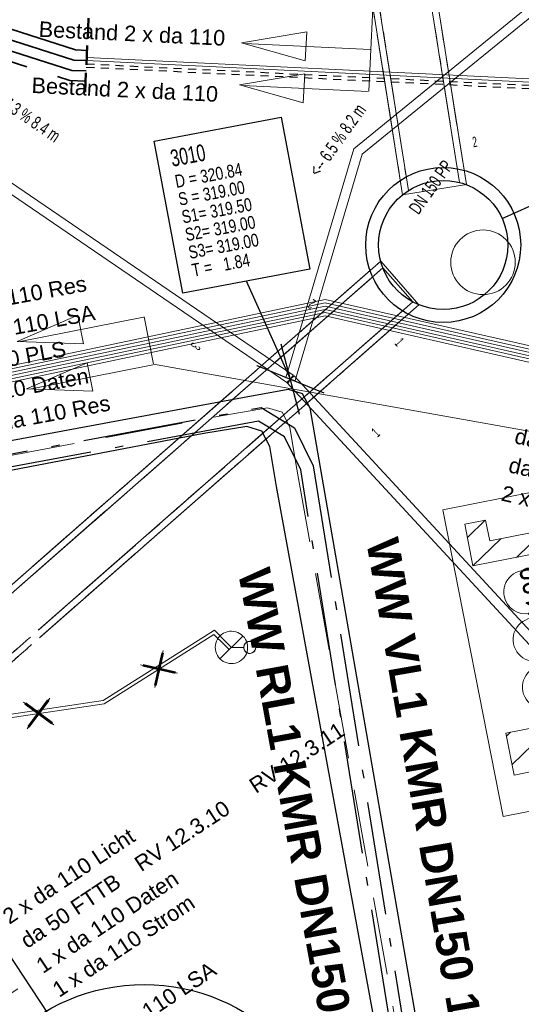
# Model space of a CAD drawing. Extents: x 3503752 to 3504470, y 5375172 to 5375556.
# Tile 63 of 77: x 3504293.55 to 3504301.32, y 5375428.47 to 5375443.72. Entities that reach past the tile are written whole.
import ezdxf

# ---------------------------------------------------------------- set-up
doc = ezdxf.new("R2010")
doc.units = 0
doc.header["$MEASUREMENT"] = 0
for name, pattern in [('125', [1.37501, 1.00001, -0.125, 0.125, -0.125]), ('2', [3.4, 1.2, -0.5, 1.2, -0.5]), ('202', [2.64, 1.75, -0.38, 0.13, -0.38]), ('239', [2.09, 0.75, -0.18, 0.75, -0.18, 0.05, -0.18]), ('38', [5.5, 4, -0.5, 0.5, -0.5]), ('85', [2.7501, 2.0001, -0.25, 0.25, -0.25]), ('88', [0.35001, 0.12501, -0.05, 0.125, -0.05]), ('89', [0.85001, 0.30001, -0.125, 0.3, -0.125])]:
    doc.linetypes.add(name, pattern=pattern)
for name, color, linetype in [('$_LISY_$_TMP', 7, 'Continuous'), ('4WB_BESTAND_1_BA', 7, 'Continuous'), ('4WB_FW_KABEL', 7, 'Continuous'), ('4WB_FW_LEITUNG', 7, 'Continuous'), ('4WB_FW_SCHUTZROH', 7, 'Continuous'), ('4WB_FW_TEXT', 7, 'Continuous'), ('4WB_KANAL_HA', 7, 'Continuous'), ('4WB_KANALDECKEL', 7, 'Continuous'), ('4WB_KANALISATION', 7, 'Continuous'), ('4WP_KANCAD', 7, 'Continuous'), ('_4WP_BAUBEGINN', 7, 'Continuous'), ('_4WP_KANCAD', 7, 'Continuous'), ('_4WP_KANCAD-T', 7, 'Continuous'), ('_4WP_LICHT-KSR', 7, 'Continuous'), ('_4WP_LICHT-LAMPE', 7, 'Continuous'), ('_4WP_LICHT_STILL', 7, 'Continuous'), ('_4WP_STADT_DATEN', 7, 'Continuous'), ('_4WP_STADT_FTT3', 7, 'Continuous'), ('_4WP_STADT_LSA', 7, 'Continuous'), ('_4WP_STADT_PLS', 7, 'Continuous'), ('_4WP_STADT_RESER', 7, 'Continuous'), ('_4WP_STADT_STROM', 7, 'Continuous'), ('_4WP_TELEKOM', 7, 'Continuous'), ('BHM_BAUM_NEU', 7, 'Continuous'), ('ST_KABELQUERSCHN', 7, 'Continuous')]:
    doc.layers.add(name, color=color, linetype=linetype)
doc.styles.add('10', font='ROMAND', dxfattribs={"height": 0.2625})
doc.styles.add('113', font='TXT', dxfattribs={"width": 0.7, "height": 0.2})
doc.styles.add('116', font='TXT', dxfattribs={"width": 0.7, "height": 0.26})
doc.styles.add('117', font='TXT', dxfattribs={"width": 0.8, "height": 0.2})
doc.styles.add('118', font='TXT', dxfattribs={"width": 0.6, "height": 0.16})
doc.styles.add('119', font='TXT', dxfattribs={"width": 0.6, "height": 0.16})
doc.styles.add('121', font='ARIAL.TTF', dxfattribs={"height": 0.24})
doc.styles.add('179', font='ARIAL.TTF', dxfattribs={"height": 0.24})
doc.styles.add('316', font='ARIAL.TTF', dxfattribs={"height": 0.24})
doc.styles.add('387', font='ARIAL.TTF', dxfattribs={"height": 0.24})
doc.styles.add('412', font='ARIAL.TTF', dxfattribs={"height": 0.24})
doc.styles.add('415', font='ARIAL.TTF', dxfattribs={"height": 0.24})
doc.styles.add('416', font='ARIAL.TTF', dxfattribs={"height": 0.24})
doc.styles.add('420', font='ARIAL.TTF', dxfattribs={"height": 0.24})
doc.styles.add('424', font='ARIAL.TTF', dxfattribs={"height": 0.24})
doc.styles.add('446', font='ARIALBD.TTF', dxfattribs={"height": 0.5})
doc.styles.add('525', font='ARIAL.TTF', dxfattribs={"height": 0.24})

# ---------------------------------------------------------------- blocks, each defined once
blk = doc.blocks.new('WP_LP-1020')
at = {"color": 7, "linetype": 'Continuous', "lineweight": 25}
for p, q in [((-0.8253, 0.8253), (0.8253, 0.8253)), ((-0.8253, -0.8253), (-0.8253, 0.8253)), ((0.8253, -0.8253), (0.8253, 0.8253)), ((-0.8253, -0.8253), (0.8253, -0.8253))]:
    blk.add_line(p, q, dxfattribs=at)
at = {"color": 1, "linetype": 'Continuous', "lineweight": 13}
for p, q in [((0, 0.324962), (0, 0.649924)), ((0, 0.649924), (0, 0.324962)), ((-0.554739, 0.55475), (-0.229777, 0.229788)), ((0.229777, 0.229788), (0.554739, 0.55475)), ((0.229777, 0.229788), (0.554739, 0.55475)), ((-0.324962, 0), (-0.649924, 0)), ((-0.324962, 0), (-0.649924, 0)), ((0.324962, 0), (0.649924, 0)), ((-0.229777, -0.229777), (-0.554739, -0.554739)), ((-0.229777, -0.229777), (-0.554739, -0.554739)), ((0.229777, -0.229777), (0.554739, -0.554739)), ((0.229777, -0.229777), (0.554739, -0.554739)), ((0, -0.324962), (0, -0.649924)), ((0, -0.324962), (0, -0.649924))]:
    blk.add_line(p, q, dxfattribs=at)
at = {"color": 7, "linetype": 'Continuous', "lineweight": 25}
blk.add_circle((0, 0), 0.272749, dxfattribs=at)
blk = doc.blocks.new('3SWT-BESTAND')
at = {"color": 7, "linetype": 'Continuous', "lineweight": 13}
for p, q in [((-5.626688, 6.129476), (-6.266068, 5.490605)), ((-6.510496, 5.776491), (-6.937697, 5.34963)), ((-5.534707, 5.691264), (-5.594438, 5.631581)), ((-7.853754, 5.49454), (-7.853754, 5.49454)), ((-7.182125, 5.635515), (-7.761773, 5.056329)), ((-7.39106, 4.896627), (-7.669792, 4.618118)), ((-7.299079, 4.458416), (-7.577811, 4.179906)), ((-7.207098, 4.020205), (-7.48583, 3.741695)), ((-7.115117, 3.581994), (-7.393849, 3.303484)), ((-7.023136, 3.143782), (-7.301868, 2.865273)), ((-4.982272, 3.062546), (-5.409474, 2.635683)), ((-5.653902, 2.92157), (-6.081104, 2.494708)), ((-6.325531, 2.780594), (-6.752733, 2.353732)), ((-6.931155, 2.705571), (-7.209887, 2.427061)), ((-4.89084, 2.623786), (-5.165047, 2.349798)), ((0.008966, 0.005969), (1.913009, 0.405455)), ((0, 0), (0.154, -0.734)), ((0.162966, -0.728031), (2.067009, -0.328545))]:
    blk.add_line(p, q, dxfattribs=at)
at = {"color": 255, "linetype": 'Continuous', "lineweight": 13}
blk.add_lwpolyline([(-4.504315, 2.197298), (-7.316287, 1.607063), (-8.311162, 6.346793), (-5.49919, 6.937028), (-4.504315, 2.197298)], dxfattribs=at)
at = {"color": 7, "linetype": 'Continuous', "lineweight": 13}
for points in [[(0.154, -0.734), (0, 0), (-7.737, 1.285), (-8.862, 6.647), (-8.756, 6.142)], [(-5.660809, 6.292032), (-5.525229, 5.646108), (-7.463002, 5.239368), (-6.920681, 2.655671), (-4.982909, 3.062412), (-4.847328, 2.416487), (-5.17029, 2.348697), (-5.238081, 2.671659), (-7.175853, 2.264919), (-7.853754, 5.49454), (-5.915981, 5.90128), (-5.983771, 6.224242), (-5.660809, 6.292032)], [(-5.660809, 6.292032), (-5.525229, 5.646108), (-7.463002, 5.239368), (-6.920681, 2.655671), (-4.982909, 3.062412), (-4.847328, 2.416487)], [(1.963018, 0.405729), (1.028679, -0.011008), (0.936482, 0.428425), (1.963018, 0.405729)], [(1.963018, 0.405729), (1.028679, -0.011008), (0.936482, 0.428425), (1.963018, 0.405729)], [(2.117018, -0.328271), (1.182679, -0.745008), (1.090482, -0.305575), (2.117018, -0.328271)], [(2.117018, -0.328271), (1.182679, -0.745008), (1.090482, -0.305575), (2.117018, -0.328271)]]:
    blk.add_lwpolyline(points, dxfattribs=at)
at = {"color": 251, "linetype": 'Continuous', "lineweight": 13}
for points in [[(-6.440002, 4.856348, -1.000670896), (-5.779398, 4.99501)], [(-7.100608, 4.717687, -1.001089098), (-6.440002, 4.856348)], [(-5.779398, 4.99501, -1.000670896), (-6.440002, 4.856348)], [(-6.440002, 4.856348, -0.997824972), (-7.100608, 4.717687)], [(-6.285934, 4.122343, -1.000670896), (-5.62533, 4.261005)], [(-6.946538, 3.983682, -1.001029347), (-6.285934, 4.122343)], [(-6.285934, 4.122343, -1.001029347), (-6.946538, 3.983682)], [(-5.62533, 4.261005, -1.000670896), (-6.285934, 4.122343)], [(-6.131867, 3.388339, -0.997824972), (-5.471261, 3.527)], [(-6.79247, 3.249677, -0.998171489), (-6.131867, 3.388339)], [(-5.471261, 3.527, -1.001089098), (-6.131867, 3.388339)], [(-6.131867, 3.388339, -0.998171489), (-6.79247, 3.249677)]]:
    blk.add_lwpolyline(points, format="xyb", dxfattribs=at)
at = {"color": 7, "linetype": 'Continuous', "style": '10'}
for s, p in [('6x SR DN100', (-6.451054, 5.375461)), ('Stadt', (-6.862097, 5.289183))]:
    blk.add_text(s, height=0.2625, rotation=281.8543419, dxfattribs=at).set_placement(p)
blk = doc.blocks.new('4SWT-BESTAND')
at = {"color": 7, "linetype": 'Continuous', "lineweight": 13}
for p, q in [((-2.705412, 7.527614), (-2.705412, 7.527614)), ((-2.385012, 7.31764), (-2.731845, 6.971083)), ((-2.00811, 7.164123), (-2.323742, 6.848742)), ((-1.501643, 7.140068), (-1.817275, 6.824687)), ((-0.995176, 7.116012), (-1.310808, 6.800632)), ((-0.488709, 7.091957), (-0.804341, 6.776577)), ((-0.436186, 6.61432), (-0.783017, 6.267764)), ((-0.462618, 6.057789), (-0.809451, 5.711233)), ((-0.489051, 5.501258), (-0.835884, 5.154702)), ((-2.698133, 4.884292), (-2.837577, 4.744959)), ((-0.515484, 4.944727), (-0.987897, 4.472691)), ((-2.191666, 4.860237), (-2.507298, 4.544856)), ((-1.685199, 4.836182), (-2.000831, 4.520801)), ((-1.178732, 4.812126), (-1.494364, 4.496746)), ((-2.517178, 4.534984), (-2.82293, 4.229476)), ((0.02082, 0.645481), (-1.922464, 0.738303)), ((0, 0), (0.031, 0.649)), ((-0.01018, -0.003519), (-1.953464, 0.089303))]:
    blk.add_line(p, q, dxfattribs=at)
at = {"color": 255, "linetype": 'Continuous', "lineweight": 13}
blk.add_lwpolyline([(-0.210329, 3.80857), (-0.024283, 7.725666), (-3.092492, 7.871393), (-3.278539, 3.954297), (-0.210329, 3.80857)], dxfattribs=at)
at = {"color": 7, "linetype": 'Continuous', "lineweight": 13}
for points in [[(-2.861972, 4.23133), (-2.83066, 4.890587), (-0.85289, 4.79665), (-0.758953, 6.774421), (-2.736724, 6.868357), (-2.705412, 7.527614)], [(-2.861972, 4.23133), (-2.83066, 4.890587), (-0.85289, 4.79665), (-0.758953, 6.774421), (-2.736724, 6.868357), (-2.705412, 7.527614), (-2.375783, 7.511958), (-2.391439, 7.18233), (-0.413669, 7.088393), (-0.538917, 4.451366), (-2.516688, 4.545302), (-2.532344, 4.215674), (-2.861972, 4.23133)], [(0, 0), (0.031, 0.649), (0.159, 3.337), (0.343, 7.211)], [(-1.970931, 0.75063), (-0.961763, 0.918673), (-0.983185, 0.470185), (-1.970931, 0.75063)], [(-1.970931, 0.75063), (-0.961763, 0.918673), (-0.983185, 0.470185), (-1.970931, 0.75063)], [(-2.001931, 0.10163), (-0.992763, 0.269673), (-1.014185, -0.178815), (-2.001931, 0.10163)], [(-2.001931, 0.10163), (-0.992763, 0.269673), (-1.014185, -0.178815), (-2.001931, 0.10163)]]:
    blk.add_lwpolyline(points, dxfattribs=at)
at = {"color": 251, "linetype": 'Continuous', "lineweight": 13}
for points in [[(-2.441629, 6.283699, -0.999499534), (-1.767389, 6.251675)], [(-1.677491, 6.247405, -0.999499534), (-1.003251, 6.215381)], [(-1.767389, 6.251675, -0.999499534), (-2.441629, 6.283699)], [(-1.003251, 6.215381, -0.999499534), (-1.677491, 6.247405)]]:
    blk.add_lwpolyline(points, format="xyb", dxfattribs=at)
at = {"color": 7, "linetype": 'Continuous', "lineweight": 13}
for centre in [(-2.170057, 5.519955), (-1.420902, 5.484373)]:
    blk.add_circle(centre, 0.375, dxfattribs=at)
at = {"color": 7, "linetype": 'Continuous', "style": '10'}
for s, p in [('2x SR DN110', (-3.55434, 6.513141)), ('Telekom', (-3.574266, 6.093614))]:
    blk.add_text(s, height=0.2625, rotation=357.2807103, dxfattribs=at).set_placement(p)
blk = doc.blocks.new('RUNDER_DECKEL')
at = {"color": 7, "linetype": 'Continuous', "lineweight": 13}
blk.add_circle((0.000004, 0), 0.5, dxfattribs=at)
blk = doc.blocks.new('1016')
at = {"color": 7, "linetype": 'Continuous', "lineweight": 13}
for p, q in [((0.703072, 0.277444), (1.257444, -0.276928)), ((1.257444, 0.277444), (0.703072, -0.276928))]:
    blk.add_line(p, q, dxfattribs=at)
at = {"color": 2, "linetype": 'Continuous', "lineweight": 25}
for p, q in [((1.212401, 0.25319), (0.727326, -0.231885)), ((0.727326, 0.232401), (1.212401, -0.252674)), ((0.748114, 0.25319), (1.23319, -0.231885)), ((1.23319, 0.232401), (0.748114, -0.252674))]:
    blk.add_line(p, q, dxfattribs=at)

msp = doc.modelspace()

# ---------------------------------------------------------------- linework, layer by layer
at = {"layer": '4WB_BESTAND_1_BA', "color": 7, "linetype": 'Continuous', "lineweight": 13}
for p, q in [((3504303.49, 5375442.652), (3504294.585, 5375443.082)), ((3504303.492, 5375442.702), (3504294.587, 5375443.132))]:
    msp.add_line(p, q, dxfattribs=at)
at = {"layer": '4WB_BESTAND_1_BA', "color": 250, "linetype": '88', "lineweight": 25}
for p, q in [((3504294.581, 5375442.982), (3504303.486, 5375442.552)), ((3504294.583, 5375443.032), (3504303.488, 5375442.602))]:
    msp.add_line(p, q, dxfattribs=at)
at = {"layer": '4WB_BESTAND_1_BA', "color": 7, "linetype": 'Continuous', "lineweight": 13}
for points in [[(3504303.412, 5375438.22), (3504298.279, 5375439.384), (3504291.566, 5375437.97)], [(3504303.401, 5375438.171), (3504298.279, 5375439.333), (3504291.576, 5375437.921)], [(3504303.39, 5375438.122), (3504298.279, 5375439.282), (3504291.586, 5375437.872)], [(3504291.596, 5375437.823), (3504298.279, 5375439.231), (3504303.379, 5375438.073)], [(3504291.606, 5375437.774), (3504298.279, 5375439.18), (3504303.368, 5375438.024)], [(3504291.616, 5375437.725), (3504298.279, 5375439.129), (3504303.357, 5375437.975)]]:
    msp.add_lwpolyline(points, dxfattribs=at)
at = {"layer": '4WB_FW_KABEL', "color": 40, "linetype": '2', "lineweight": 18}
msp.add_lwpolyline([(3504289.152, 5375436.172), (3504289.872, 5375436.302), (3504296.699, 5375437.587), (3504297.385, 5375437.707), (3504297.613, 5375437.637), (3504297.731, 5375437.407), (3504297.832, 5375436.812), (3504299.942, 5375424.982), (3504300.195, 5375423.447), (3504300.329, 5375422.833), (3504300.653, 5375422.577), (3504301.38, 5375422.707), (3504306.339, 5375423.527), (3504318.102, 5375425.657), (3504329.949, 5375427.797), (3504330.391, 5375427.868), (3504330.973, 5375427.977)], dxfattribs=at)
at = {"layer": '4WB_FW_LEITUNG', "color": 40, "linetype": 'Continuous', "lineweight": 25}
for points in [[(3504289.021, 5375436.377), (3504289.733, 5375436.517), (3504296.999, 5375437.867), (3504297.704, 5375437.997), (3504297.924, 5375437.927), (3504298.042, 5375437.707), (3504298.139, 5375437.137), (3504300.202, 5375425.247), (3504300.461, 5375423.717), (3504300.601, 5375423.177), (3504300.931, 5375422.897), (3504301.601, 5375423.037), (3504306.343, 5375423.847)], [(3504306.335, 5375423.207), (3504301.159, 5375422.377), (3504300.375, 5375422.257), (3504300.064, 5375422.497), (3504299.929, 5375423.177), (3504299.682, 5375424.717), (3504297.525, 5375436.487), (3504297.42, 5375437.107), (3504297.301, 5375437.347), (3504297.066, 5375437.417), (3504296.399, 5375437.307), (3504290.011, 5375436.087), (3504289.282, 5375435.967)]]:
    msp.add_lwpolyline(points, dxfattribs=at)
at = {"layer": '4WB_FW_SCHUTZROH', "color": 250, "linetype": '202', "lineweight": 25}
msp.add_lwpolyline([(3504289.353, 5375436.235), (3504297.286, 5375437.712), (3504297.803, 5375437.397), (3504298.094, 5375436.808), (3504299.899, 5375425.634), (3504300.42, 5375422.888), (3504300.68, 5375422.683), (3504305.081, 5375423.419), (3504305.726, 5375423.447), (3504305.734, 5375423.247), (3504305.101, 5375423.219), (3504300.626, 5375422.471), (3504300.238, 5375422.778), (3504299.701, 5375425.6), (3504297.902, 5375436.746), (3504297.649, 5375437.257), (3504297.248, 5375437.502), (3504289.389, 5375436.039), (3504289.353, 5375436.235)], dxfattribs=at)
at = {"layer": '4WB_KANAL_HA', "color": 7, "linetype": '85', "lineweight": 25}
for p, q in [((3504297.881, 5375437.61), (3504297.597, 5375438.692)), ((3504297.221, 5375438.362), (3504298.257, 5375437.94))]:
    msp.add_line(p, q, dxfattribs=at)
at = {"layer": '4WB_KANALISATION', "color": 7, "linetype": '85', "lineweight": 18}
for p, q in [((3504300.359, 5375441.196), (3504295.996, 5375468.738)), ((3504300.465, 5375441.162), (3504296.087, 5375468.804)), ((3504299.478, 5375441.005), (3504295.1, 5375468.647)), ((3504299.569, 5375441.071), (3504295.206, 5375468.613)), ((3504264.317, 5375409.436), (3504299.139, 5375439.977)), ((3504264.431, 5375409.403), (3504299.172, 5375439.873)), ((3504264.892, 5375408.876), (3504299.634, 5375439.347)), ((3504264.911, 5375408.759), (3504299.732, 5375439.301))]:
    msp.add_line(p, q, dxfattribs=at)
at = {"layer": '4WB_KANALISATION', "color": 7, "linetype": 'Continuous', "lineweight": 13}
for p, q in [((3504300.465, 5375441.162), (3504299.478, 5375441.005)), ((3504299.732, 5375439.301), (3504299.139, 5375439.977))]:
    msp.add_line(p, q, dxfattribs=at)
at = {"layer": '4WB_KANALISATION', "color": 7, "linetype": 'Continuous', "lineweight": 25}
for radius in [1.2, 1]:
    msp.add_circle((3504300.107, 5375440.228, 316.54), radius, dxfattribs=at)
at = {"layer": '4WP_KANCAD', "color": 7, "linetype": '38', "lineweight": 18}
for p, q in [((3504300.359, 5375441.196), (3504295.996, 5375468.738)), ((3504300.465, 5375441.162), (3504296.087, 5375468.804)), ((3504299.478, 5375441.005), (3504295.1, 5375468.647)), ((3504299.569, 5375441.071), (3504295.206, 5375468.613)), ((3504264.317, 5375409.436), (3504299.139, 5375439.977)), ((3504264.431, 5375409.403), (3504299.172, 5375439.873)), ((3504264.892, 5375408.876), (3504299.634, 5375439.347)), ((3504264.911, 5375408.759), (3504299.732, 5375439.301)), ((3504297.881, 5375437.61), (3504297.597, 5375438.692)), ((3504297.221, 5375438.362), (3504298.257, 5375437.94))]:
    msp.add_line(p, q, dxfattribs=at)
at = {"layer": '4WP_KANCAD', "color": 7, "linetype": 'Continuous', "lineweight": 18}
for radius in [1.2, 1]:
    msp.add_circle((3504300.107, 5375440.228, 316.54), radius, dxfattribs=at)
at = {"layer": '_4WP_BAUBEGINN', "color": 1, "linetype": '89', "lineweight": 50}
msp.add_line((3504294.561, 5375442.592), (3504294.828, 5375448.112), dxfattribs=at)
at = {"layer": '_4WP_KANCAD', "color": 7, "linetype": '125', "lineweight": 18}
for p, q in [((3504297.881, 5375437.61), (3504297.597, 5375438.692)), ((3504297.221, 5375438.362), (3504298.257, 5375437.94))]:
    msp.add_line(p, q, dxfattribs=at)
at = {"layer": '_4WP_KANCAD', "color": 7, "linetype": '239', "lineweight": 18}
for points in [[(3504300.465, 5375441.162), (3504296.087, 5375468.804), (3504295.1, 5375468.647), (3504299.478, 5375441.005)], [(3504300.359, 5375441.196), (3504295.996, 5375468.738), (3504295.206, 5375468.613), (3504299.569, 5375441.071)], [(3504264.911, 5375408.759), (3504299.732, 5375439.301), (3504299.139, 5375439.977), (3504264.317, 5375409.436)], [(3504264.892, 5375408.876), (3504299.634, 5375439.347), (3504299.172, 5375439.873), (3504264.431, 5375409.403)]]:
    msp.add_lwpolyline(points, dxfattribs=at)
at = {"layer": '_4WP_KANCAD', "color": 1, "linetype": 'Continuous', "lineweight": 18}
for points in [[(3504302.268, 5375444.61), (3504298.724, 5375441.718), (3504297.671, 5375438.17)], [(3504302.362, 5375444.494), (3504298.854, 5375441.632), (3504298.854, 5375441.632), (3504297.815, 5375438.128), (3504297.671, 5375438.17), (3504298.724, 5375441.718), (3504298.724, 5375441.718), (3504302.268, 5375444.61)], [(3504302.362, 5375444.494), (3504298.854, 5375441.632), (3504297.815, 5375438.128)], [(3504290.748, 5375442.829), (3504297.701, 5375438.087), (3504297.785, 5375438.211), (3504290.832, 5375442.953)], [(3504308.046, 5375427.12), (3504297.798, 5375438.2), (3504297.688, 5375438.098), (3504307.936, 5375427.018)]]:
    msp.add_lwpolyline(points, dxfattribs=at)
at = {"layer": '_4WP_KANCAD', "color": 7, "linetype": 'Continuous', "lineweight": 25}
for radius in [1.2, 1]:
    msp.add_circle((3504300.107, 5375440.228, 316.54), radius, dxfattribs=at)
at = {"layer": '_4WP_KANCAD-T', "color": 7, "linetype": 'Continuous', "lineweight": 25}
msp.add_line((3504301.019, 5375440.639), (3504309.885, 5375444.631), dxfattribs=at)
at = {"layer": '_4WP_KANCAD-T', "color": 1, "linetype": 'Continuous', "lineweight": 25}
msp.add_line((3504297.743, 5375438.149), (3504297.059, 5375439.668), dxfattribs=at)
at = {"layer": '_4WP_KANCAD-T', "color": 7, "linetype": 'Continuous', "lineweight": 18}
msp.add_lwpolyline([(3504295.631, 5375441.834), (3504297.596, 5375442.207), (3504298.042, 5375439.855), (3504296.077, 5375439.482), (3504295.631, 5375441.834)], dxfattribs=at)
at = {"layer": '_4WP_KANCAD-T', "color": 1, "linetype": 'Continuous', "lineweight": 25}
msp.add_lwpolyline([(3504295.631, 5375441.834), (3504297.596, 5375442.207), (3504298.042, 5375439.855), (3504296.077, 5375439.482), (3504295.631, 5375441.834)], dxfattribs=at)
at = {"layer": '_4WP_LICHT-KSR', "color": 190, "linetype": '2', "lineweight": 35}
msp.add_lwpolyline([(3504294.593, 5375443.241), (3504294.414, 5375443.25), (3504288.933, 5375445.006), (3504287.488, 5375452.832)], dxfattribs=at)
msp.add_lwpolyline([(3504279.629, 5375437.558), (3504279.389, 5375437.766), (3504279.378, 5375441.677, -0.360958), (3504280.191, 5375442.662), (3504289.28, 5375444.391), (3504294.328, 5375442.774), (3504294.57, 5375442.762)], format="xyb", dxfattribs=at)
at = {"layer": '_4WP_LICHT_STILL', "color": 190, "linetype": 'Continuous', "lineweight": 18}
for p, q in [((3504296.65, 5375433.821), (3504297.006, 5375434.173)), ((3504297.018, 5375433.997), (3504296.828, 5375433.997))]:
    msp.add_line(p, q, dxfattribs=at)
msp.add_lwpolyline([(3504296.828, 5375433.997), (3504296.757, 5375434.069), (3504296.565, 5375434.261), (3504294.842, 5375433.173), (3504272.483, 5375429.847)], dxfattribs=at)
for points in [[(3504297.006, 5375434.173, 1.00206), (3504296.65, 5375433.821)], [(3504296.65, 5375433.821, 1.00206), (3504297.006, 5375434.173)], [(3504296.65, 5375433.821, 1.00206), (3504297.006, 5375434.173)], [(3504297.111, 5375434.091, 2.414214), (3504297.205, 5375433.997)], [(3504297.018, 5375433.997, 2.414195), (3504297.111, 5375434.091)], [(3504297.205, 5375433.997, 2.414214), (3504297.111, 5375433.903)], [(3504297.111, 5375433.904, 2.414195), (3504297.018, 5375433.997)]]:
    msp.add_lwpolyline(points, format="xyb", dxfattribs=at)
at = {"layer": '_4WP_LICHT_STILL', "color": 255, "linetype": 'Continuous', "lineweight": 13}
msp.add_lwpolyline([(3504296.792, 5375433.962), (3504296.722, 5375434.034), (3504296.558, 5375434.197), (3504294.86, 5375433.125), (3504272.49, 5375429.798)], dxfattribs=at)
at = {"layer": '_4WP_TELEKOM', "color": 114, "linetype": 'Continuous', "lineweight": 35}
msp.add_lwpolyline([(3504172.216, 5375460.701), (3504172.221, 5375460.847, -0.403893), (3504173.222, 5375461.81), (3504186.325, 5375461.787, -0.35713), (3504187.304, 5375460.983), (3504193.469, 5375430.095, -0.033762), (3504193.462, 5375427.377, 0.490271), (3504194.641, 5375426.324), (3504275.505, 5375441.26), (3504280.071, 5375443.291), (3504283.631, 5375443.968), (3504285.036, 5375443.746), (3504289.29, 5375444.556), (3504294.357, 5375442.932), (3504294.578, 5375442.922)], format="xyb", dxfattribs=at)
msp.add_lwpolyline([(3504294.585, 5375443.082), (3504294.386, 5375443.091), (3504288.794, 5375444.883), (3504287.33, 5375452.811)], dxfattribs=at)
at = {"layer": 'BHM_BAUM_NEU', "color": 91, "linetype": 'Continuous', "lineweight": 25}
msp.add_circle((3504295.477, 5375425.777), 3, dxfattribs=at)

# ---------------------------------------------------------------- block references
at = {"layer": '$_LISY_$_TMP', "color": 7, "xscale": 0.75, "yscale": 0.75}
for p, rotation in [((3504296.33, 5375434.054), 212.2706359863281), ((3504294.57, 5375433.082), 188.4609558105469)]:
    msp.add_blockref('1016', p, dxfattribs=dict(at, rotation=rotation))
at = {"layer": '4WB_KANALDECKEL', "color": 7}
msp.add_blockref('RUNDER_DECKEL', (3504300.723, 5375439.96), dxfattribs=at)
at = {"layer": '_4WP_LICHT-LAMPE', "color": 7, "rotation": 303.6329990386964}
msp.add_blockref('WP_LP-1020', (3504292.979, 5375428.349), dxfattribs=at)
at = {"layer": 'ST_KABELQUERSCHN', "color": 7}
msp.add_blockref('4SWT-BESTAND', (3504298.955, 5375442.607), dxfattribs=at)
at = {"layer": 'ST_KABELQUERSCHN', "color": 7, "rotation": 179.3117752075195}
msp.add_blockref('3SWT-BESTAND', (3504295.622, 5375438.38), dxfattribs=at)

# ---------------------------------------------------------------- texts
at = {"layer": '4WB_BESTAND_1_BA', "color": 7, "linetype": 'Continuous', "style": '316'}
msp.add_text('1 x da 110 Res', height=0.24, rotation=10.4654, dxfattribs=at).set_placement((3504292.384, 5375439.108))
at = {"layer": '4WB_FW_TEXT', "color": 7, "linetype": 'Continuous', "style": '446'}
for s, rotation, p in [('WW VL1 KMR DN150 168.3x4,0 / 280', 279.8432, (3504298.914, 5375435.639)), ('WW RL1 KMR DN150 168.3x4,0 / 280', 280.3849, (3504296.928, 5375435.168))]:
    msp.add_text(s, height=0.5, rotation=rotation, dxfattribs=at).set_placement(p)
at = {"layer": '_4WP_KANCAD-T', "color": 1, "linetype": 'Continuous'}
for s, height, rotation, style, width, p in [('--> 7.3 % 8.4 m', 0.2, 325.7057, '113', 0.7, (3504293.029, 5375442.53)), ('<-- 6.5 % 8.2 m', 0.2, 54.4716, '113', 0.7, (3504298.177, 5375441.273)), ('3010', 0.26, 10.737, '116', 0.7, (3504295.913, 5375441.438)), ('DN 150 PP', 0.2, 54.4716, '113', 0.7, (3504299.724, 5375440.685)), ('D = 320.84', 0.2, 10.737, '117', 0.8, (3504295.975, 5375441.11)), ('S = 319.00', 0.2, 10.737, '117', 0.8, (3504296.027, 5375440.835)), ('S1= 319.50', 0.2, 10.737, '117', 0.8, (3504296.079, 5375440.56)), ('S2= 319.00', 0.2, 10.737, '117', 0.8, (3504296.132, 5375440.285)), ('S3= 319.00', 0.2, 10.737, '117', 0.8, (3504296.184, 5375440.01)), ('T =   1.84', 0.2, 10.737, '117', 0.8, (3504296.236, 5375439.735)), ('2', 0.16, 144.4716, '118', 0.6, (3504298.149, 5375439.357)), ('3', 0.16, 235.7057, '118', 0.6, (3504296.228, 5375438.732)), ('1', 0.16, 42.766, '118', 0.6, (3504299.089, 5375437.242))]:
    msp.add_text(s, height=height, rotation=rotation, dxfattribs=dict(at, style=style, width=width)).set_placement(p)
at = {"layer": '_4WP_KANCAD-T', "color": 7, "linetype": 'Continuous', "style": '119', "width": 0.6}
for s, rotation, p in [('2', 8.9999, (3504300.573, 5375441.74)), ('1', 311.2536, (3504299.346, 5375438.7))]:
    msp.add_text(s, height=0.16, rotation=rotation, dxfattribs=at).set_placement(p)
at = {"layer": '_4WP_LICHT-KSR', "color": 190, "linetype": 'Continuous', "style": '387'}
for s, rotation, p in [('Bestand 2 x da 110', 357.2355, (3504293.729, 5375442.583)), ('2 x da 110 Licht', 33.633, (3504293.39, 5375429.701))]:
    msp.add_text(s, height=0.24, rotation=rotation, dxfattribs=at).set_placement(p)
at = {"layer": '_4WP_STADT_DATEN', "color": 7, "linetype": 'Continuous'}
for s, rotation, style, p in [('da 110 Daten', 10.4654, '316', (3504292.654, 5375437.725)), ('da 110 Daten', 347.2232, '415', (3504301.103, 5375436.712)), ('1 x da 110 Daten', 33.633, '412', (3504293.908, 5375428.938))]:
    msp.add_text(s, height=0.24, rotation=rotation, dxfattribs=dict(at, style=style)).set_placement(p)
at = {"layer": '_4WP_STADT_FTT3', "color": 1, "linetype": 'Continuous', "style": '121'}
for s, rotation, p in [('RV 12.3.11', 33.5108, (3504297.207, 5375431.726)), ('RV 12.3.10', 33.5108, (3504295.431, 5375430.515)), ('da 50 FTTB', 33.633, (3504293.665, 5375429.326))]:
    msp.add_text(s, height=0.24, rotation=rotation, dxfattribs=at).set_placement(p)
at = {"layer": '_4WP_STADT_LSA', "color": 7, "linetype": 'Continuous'}
for s, rotation, style, p in [('2 x da 110 LSA', 10.4654, '316', (3504292.478, 5375438.652)), ('1 x da 110 LSA', 33.633, '525', (3504294.709, 5375427.676))]:
    msp.add_text(s, height=0.24, rotation=rotation, dxfattribs=dict(at, style=style)).set_placement(p)
at = {"layer": '_4WP_STADT_PLS', "color": 7, "linetype": 'Continuous'}
for rotation, style, p in [(10.4654, '316', (3504292.559, 5375438.188)), (347.2232, '424', (3504301.196, 5375437.161))]:
    msp.add_text('da 110 PLS', height=0.24, rotation=rotation, dxfattribs=dict(at, style=style)).set_placement(p)
at = {"layer": '_4WP_STADT_RESER', "color": 7, "linetype": 'Continuous'}
for s, rotation, style, p in [('1 x da 110 Res', 10.4654, '316', (3504292.75, 5375437.259)), ('2 x da 110 Res', 347.2232, '416', (3504300.99, 5375436.274))]:
    msp.add_text(s, height=0.24, rotation=rotation, dxfattribs=dict(at, style=style)).set_placement(p)
at = {"layer": '_4WP_STADT_STROM', "color": 7, "linetype": 'Continuous', "style": '179'}
msp.add_text('1 x da 110 Strom', height=0.24, rotation=33.633, dxfattribs=at).set_placement((3504294.161, 5375428.569))
at = {"layer": '_4WP_TELEKOM', "color": 255, "linetype": 'Continuous', "style": '420'}
msp.add_text('Bestand 2 x da 110', height=0.24, rotation=357.2355, dxfattribs=at).set_placement((3504293.84, 5375443.452))

doc.saveas('drawing.dxf')
